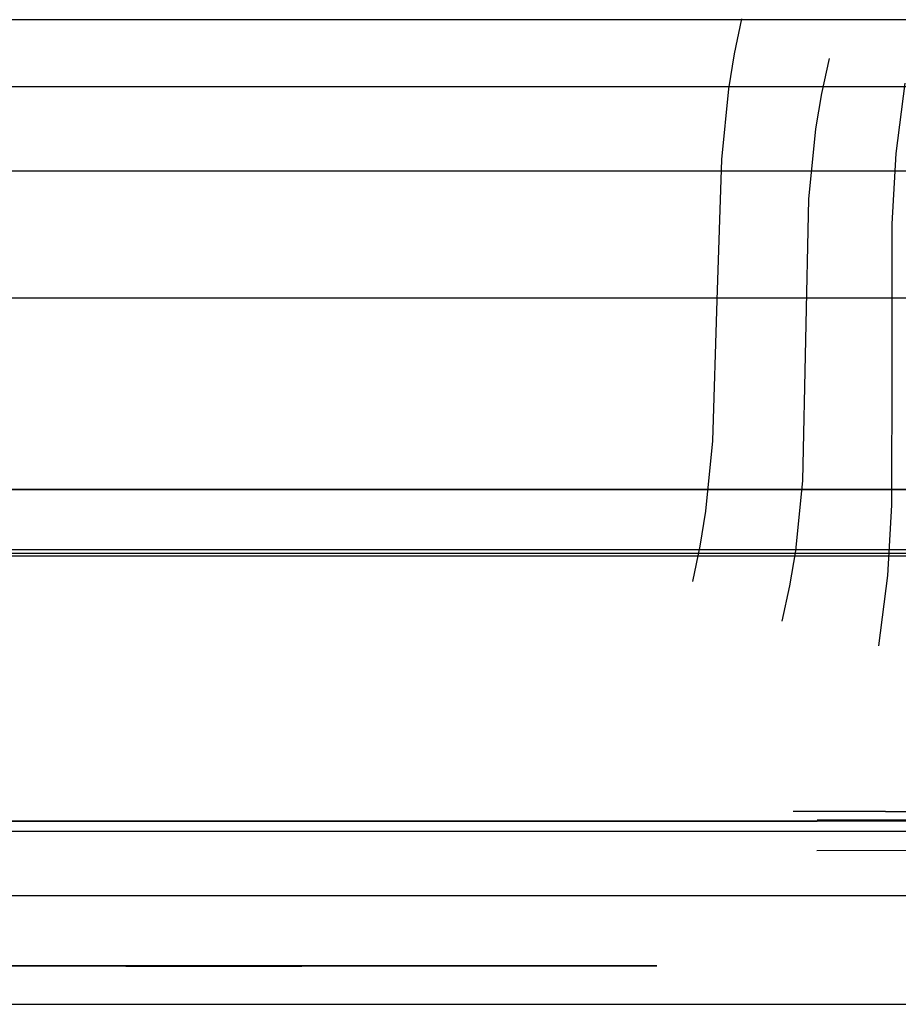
# Model space of a CAD drawing. Header units: millimetres. Extents: x -88 to 88, y -12 to 103.
# Tile 135 of 256: x -38 to -35.09, y -0.61 to 2.66. Entities that reach past the tile are written whole.
import ezdxf

# ---------------------------------------------------------------- set-up
doc = ezdxf.new("R2010")
doc.units = ezdxf.units.MM
doc.layers.add('BOTTOM', color=7, linetype='Continuous', true_color=0x7d26cd)
doc.layers.add('TOP', color=7, linetype='Continuous', true_color=0xc80000)

msp = doc.modelspace()

# ---------------------------------------------------------------- linework, layer by layer
at = {"layer": 'BOTTOM', "color": 9, "true_color": 0xc0c0c0}
for points in [[(-81.5546, 1.1), (-20.5651, 1.1)], [(-20.5651, 1.1), (-81.5546, 1.1)], [(-81.5546, 1.1), (-20.5651, 1.1)]]:
    msp.add_lwpolyline(points, dxfattribs=at)
at = {"layer": 'TOP', "color": 254, "true_color": 0xcad1ee}
for points in [[(-33.7375, 2.6584), (-47.1449, 2.6584)], [(-81.5161, 2.4367), (-19.6073, 2.4367)], [(-47.1536, 2.1576), (-33.7288, 2.1576)], [(-46.2427, 1.7364), (-34.5919, 1.7364)], [(-20.7115, 0.9), (-81.5546, 0.9)], [(-81.5546, 0.8895), (-20.7191, 0.8895)], [(-20.7268, 0.8791), (-81.5546, 0.8791)], [(-81.5616, -0.607), (-22.1767, -0.607)]]:
    msp.add_lwpolyline(points, dxfattribs=at)
at = {"layer": 'TOP', "color": 254, "true_color": 0xcad1ee, "extrusion": (0.999826, -0.008114, 0.016813)}
msp.add_lwpolyline([(-0.4379, 1.605), (1.4289, -2.2626)], dxfattribs=at)
at = {"layer": 'TOP', "color": 254, "true_color": 0xcad1ee, "extrusion": (0.999898, -0.006198, 0.01284)}
msp.add_lwpolyline([(-0.3573, 1.4373), (1.5092, -2.4293)], dxfattribs=at)
at = {"layer": 'TOP', "color": 254, "true_color": 0xcad1ee, "extrusion": (0.99985, -0.007541, 0.015621)}
msp.add_lwpolyline([(-0.4056, 1.5366), (1.4612, -2.3297)], dxfattribs=at)
at = {"layer": 'TOP', "color": 254, "true_color": 0xcad1ee, "extrusion": (0.037226, 0.899343, 0.435656)}
msp.add_lwpolyline([(35.7723, 1.5713), (35.7529, 1.3016), (35.739, 1.0324), (35.7252, 0.4952), (35.7298, -0.5764), (35.7345, -1.648), (35.7206, -2.1853), (35.7068, -2.4545), (35.6873, -2.7242)], dxfattribs=at)
at = {"layer": 'TOP', "color": 254, "true_color": 0xcad1ee, "extrusion": (0.033427, 0.899615, 0.435402)}
msp.add_lwpolyline([(35.4738, 1.5015), (35.4525, 1.2317), (35.4375, 0.9624), (35.4229, 0.4251), (35.4301, -0.6468), (35.4373, -1.7186), (35.4228, -2.256), (35.4078, -2.5253), (35.3865, -2.7951)], dxfattribs=at)
at = {"layer": 'TOP', "color": 254, "true_color": 0xcad1ee, "extrusion": (0.031095, 0.899855, 0.43508)}
msp.add_lwpolyline([(35.1521, 1.4545), (35.1305, 0.9164), (35.125, 0.3795), (35.1407, -0.6924), (35.1565, -1.7642), (35.151, -2.3011), (35.1294, -2.8392)], dxfattribs=at)
at = {"layer": 'TOP', "color": 254, "true_color": 0xcad1ee, "extrusion": (-0.000910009, 1, -2.37671e-05)}
msp.add_lwpolyline([(80.8137, 11.9014), (20.5895, 13.4743)], dxfattribs=at)
at = {"layer": 'TOP', "color": 254, "true_color": 0xcad1ee, "extrusion": (-6.63603e-10, 1, -6.22692e-19)}
msp.add_lwpolyline([(34.3192, -5.1711), (46.6565, -5.1711)], dxfattribs=at)
at = {"layer": 'TOP', "color": 254, "true_color": 0xcad1ee, "extrusion": (0.999883, 0.007376, 0.013364)}
msp.add_lwpolyline([(-0.2006, -8.5363), (1.9371, -4.6636)], dxfattribs=at)
at = {"layer": 'TOP', "color": 254, "true_color": 0xcad1ee, "extrusion": (0.999766, 0.010442, 0.018921)}
msp.add_lwpolyline([(-0.0973, -8.3486), (2.0406, -4.4756)], dxfattribs=at)
at = {"layer": 'TOP', "color": 254, "true_color": 0xcad1ee, "extrusion": (0.999798, 0.009712, 0.017601)}
msp.add_lwpolyline([(-0.1244, -8.3986), (2.0131, -4.5255)], dxfattribs=at)
at = {"layer": 'TOP', "color": 254, "true_color": 0xcad1ee, "extrusion": (0.026029, 0.875437, -0.482631)}
msp.add_lwpolyline([(35.9971, -8.6688), (35.9893, -8.3915), (35.9866, -8.1147), (35.9934, -7.5617), (36.036, -6.4576), (36.0785, -5.3536), (36.0853, -4.8006), (36.0825, -4.5237), (36.0747, -4.2465)], dxfattribs=at)
at = {"layer": 'TOP', "color": 254, "true_color": 0xcad1ee, "extrusion": (0.031559, 0.875064, -0.482977)}
msp.add_lwpolyline([(35.377, -8.7669), (35.364, -8.4891), (35.3582, -8.2118), (35.3584, -7.9351), (35.3637, -7.6587), (35.4154, -6.5557), (35.4671, -5.4528), (35.4725, -5.1764), (35.4727, -4.8997), (35.4669, -4.6224), (35.454, -4.3446)], dxfattribs=at)
at = {"layer": 'TOP', "color": 254, "true_color": 0xcad1ee, "extrusion": (6.01588e-17, 0.999391, -0.034899)}
msp.add_lwpolyline([(49.0533, -4.0088), (49.0574, -3.5209), (49.0564, -3.4757), (49.0519, -3.3673), (49.0448, -3.2704), (49.0344, -3.1721), (49.0217, -3.0818), (49.0118, -3.0235), (49.0004, -2.9654), (48.9875, -2.9077), (48.973, -2.8505), (48.9568, -2.7939), (48.9388, -2.7382), (48.9292, -2.7107), (48.9179, -2.6803), (48.902, -2.6407), (48.8851, -2.6018), (48.8673, -2.5638), (48.8485, -2.5267), (48.8287, -2.4907), (48.808, -2.4558), (48.7974, -2.4388), (48.7865, -2.4222), (48.7754, -2.4059), (48.7589, -2.3828), (48.7445, -2.3638), (48.7298, -2.3453), (48.7149, -2.3273), (48.6996, -2.3098), (48.6827, -2.2911), (48.6655, -2.2728), (48.6304, -2.2374), (48.5945, -2.2032), (48.5578, -2.1699), (48.492, -2.1126), (48.4247, -2.0564), (48.0802, -1.7879), (47.8321, -1.5994), (47.6868, -1.4958), (47.6116, -1.4456), (47.5345, -1.3969), (47.455, -1.3499), (47.3735, -1.3049), (47.2907, -1.2623), (47.1952, -1.2168), (47.0977, -1.1741), (46.9983, -1.1343), (46.8909, -1.0954), (46.8258, -1.0738), (46.7594, -1.0536), (46.7028, -1.0379), (46.6444, -1.0234), (46.5838, -1.0099), (46.5205, -0.9977), (46.4704, -0.9893), (46.419, -0.9816), (46.2926, -0.9658), (46.1884, -0.9557), (46.0286, -0.9441), (45.8734, -0.9376), (45.7622, -0.9361), (34.9419, -0.9375), (34.8324, -0.9401), (34.8043, -0.9414), (34.6639, -0.9504), (34.5143, -0.9646), (34.3964, -0.9798), (34.3449, -0.9879), (34.2957, -0.9967), (34.2485, -1.0061), (34.2028, -1.0161), (34.1584, -1.0268), (34.1148, -1.0381), (34.0289, -1.0627), (33.9214, -1.0969), (33.8623, -1.1174), (33.8038, -1.1389), (33.7462, -1.1614), (33.6897, -1.185), (33.6259, -1.2135), (33.5637, -1.2431), (33.5025, -1.2739), (33.3804, -1.3392), (33.1606, -1.465), (33.0519, -1.5309), (32.9458, -1.5977), (32.7891, -1.7019), (32.6747, -1.7832), (32.6202, -1.8241), (32.5671, -1.8655), (32.5075, -1.9142), (32.4493, -1.9643), (32.3922, -2.016), (32.3293, -2.0764), (32.3115, -2.0941), (32.2568, -2.1509), (32.2299, -2.1804), (32.2035, -2.2107), (32.1777, -2.242), (32.1527, -2.2743), (32.1285, -2.3076), (32.1167, -2.3247), (32.1036, -2.3447), (32.0909, -2.3648), (32.0786, -2.3854), (32.0666, -2.4063), (32.0488, -2.4393), (32.0359, -2.4648), (32.0234, -2.4908), (32.0113, -2.5171), (31.9998, -2.5438), (31.9887, -2.5708), (31.978, -2.5982), (31.958, -2.6536), (31.9429, -2.6995), (31.929, -2.7458), (31.9133, -2.8036), (31.8992, -2.8619), (31.8866, -2.9207), (31.8754, -2.9797), (31.8656, -3.0388), (31.8571, -3.098), (31.8498, -3.157), (31.8408, -3.2491), (31.8339, -3.3503), (31.8296, -3.4611), (31.8314, -3.9975)], dxfattribs=at)
at = {"layer": 'TOP', "color": 254, "true_color": 0xcad1ee, "extrusion": (-0.000910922, 1, -2.37906e-05)}
msp.add_lwpolyline([(80.7949, 11.4631), (20.5854, 13.0356)], dxfattribs=at)
at = {"layer": 'TOP', "color": 254, "true_color": 0xcad1ee, "extrusion": (-4.25994e-16, 0.999391, -0.034899)}
msp.add_lwpolyline([(31.8295, -3.9975), (31.8234, -4.5044), (31.827, -4.6068), (31.8327, -4.6929), (31.8392, -4.7601), (31.8478, -4.828), (31.8587, -4.8965), (31.8651, -4.9309), (31.8722, -4.9655), (31.8829, -5.0127), (31.8949, -5.0598), (31.9081, -5.1067), (31.9225, -5.153), (31.9351, -5.1901), (31.9483, -5.2265), (31.9623, -5.262), (31.977, -5.2966), (31.9915, -5.3283), (32.0066, -5.3591), (32.0223, -5.3888), (32.0386, -5.4177), (32.0556, -5.4455), (32.0731, -5.4725), (32.0913, -5.4985), (32.1101, -5.5235), (32.1239, -5.5409), (32.1381, -5.5578), (32.1499, -5.5712), (32.1619, -5.5844), (32.1864, -5.61), (32.2116, -5.6347), (32.2373, -5.6587), (32.6785, -6.058), (32.8278, -6.1878), (32.9597, -6.2952), (33.1293, -6.4251), (33.2421, -6.5069), (33.3552, -6.5853), (33.4582, -6.6529), (33.5102, -6.6853), (33.563, -6.7167), (33.6077, -6.742), (33.6534, -6.7667), (33.7341, -6.8073), (33.8172, -6.8459), (33.9018, -6.8821), (34.0127, -6.9256), (34.0941, -6.9545), (34.1348, -6.9676), (34.1765, -6.9801), (34.2172, -6.9914), (34.2592, -7.002), (34.3027, -7.0119), (34.3481, -7.0212), (34.4037, -7.0312), (34.4614, -7.0402), (34.58, -7.0557), (34.6184, -7.0599), (34.7892, -7.0752), (34.9236, -7.0832), (35.0013, -7.0861), (35.1145, -7.0878), (45.9412, -7.0858), (46.0464, -7.0832), (46.116, -7.0798), (46.2288, -7.0718), (46.374, -7.0575), (46.4352, -7.0499), (46.4946, -7.0415), (46.5638, -7.0299), (46.6296, -7.0171), (46.6926, -7.0031), (46.7532, -6.9879), (46.8184, -6.9698), (46.882, -6.9503), (46.9571, -6.9253), (47.043, -6.894), (47.1273, -6.8603), (47.2099, -6.8244), (47.2908, -6.7862), (47.357, -6.7528), (47.4219, -6.7178), (47.48, -6.6847), (47.5369, -6.6504), (47.6222, -6.5955), (47.7051, -6.5386), (47.7859, -6.4802), (48.3394, -6.0562), (48.4279, -5.9869), (48.4708, -5.9519), (48.5126, -5.9164), (48.5535, -5.8799), (48.5932, -5.8423), (48.6126, -5.8229), (48.6318, -5.8032), (48.6507, -5.783), (48.6692, -5.7623), (48.6947, -5.7325), (48.7196, -5.7015), (48.7438, -5.6693), (48.769, -5.6334), (48.7922, -5.5979), (48.8146, -5.5611), (48.8362, -5.523), (48.8568, -5.4838), (48.8781, -5.4403), (48.8939, -5.4055), (48.909, -5.3701), (48.9232, -5.3343), (48.9344, -5.3042), (48.9449, -5.2738), (48.9549, -5.2432), (48.9644, -5.2124), (48.9817, -5.1501), (48.997, -5.0872), (49.0085, -5.033), (49.0187, -4.9786), (49.0275, -4.9241), (49.0352, -4.8695), (49.0416, -4.8151), (49.047, -4.7608), (49.0548, -4.6534), (49.0595, -4.5248), (49.06, -4.4917), (49.0553, -4.0088)], dxfattribs=at)
at = {"layer": 'TOP', "color": 254, "true_color": 0xcad1ee, "extrusion": (-0.000911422, 1, -2.38041e-05)}
msp.add_lwpolyline([(80.7528, 10.456), (20.5749, 12.0277)], dxfattribs=at)
at = {"layer": 'TOP', "color": 254, "true_color": 0xcad1ee, "extrusion": (-9.46308e-08, 1, 4.77502e-14)}
msp.add_lwpolyline([(42.1041, 0.9669), (35.7421, 0.9668)], dxfattribs=at)
at = {"layer": 'TOP', "color": 254, "true_color": 0xcad1ee, "extrusion": (1.93421e-05, 1, 1.93018e-09)}
msp.add_lwpolyline([(35.7421, 0.9668), (35.4373, 0.9669)], dxfattribs=at)
at = {"layer": 'TOP', "color": 254, "true_color": 0xcad1ee, "extrusion": (-1.22177e-05, 0.999391, -0.034899)}
msp.add_lwpolyline([(35.4373, 0.9618), (35.1776, 0.9606), (35.1308, 0.9618)], dxfattribs=at)
at = {"layer": 'TOP', "color": 254, "true_color": 0xcad1ee, "extrusion": (-2.8357e-05, 0.999391, -0.0349)}
msp.add_lwpolyline([(35.1308, 0.9618), (35.0435, 0.9643), (34.9419, 0.965), (34.9382, 0.9649)], dxfattribs=at)
at = {"layer": 'TOP', "color": 254, "true_color": 0xcad1ee, "extrusion": (-4.81759e-07, 2.95491e-12, 1)}
msp.add_lwpolyline([(-36.4996, -0.4793), (-38.8192, -0.4793)], dxfattribs=at)
at = {"layer": 'TOP', "color": 254, "true_color": 0xcad1ee, "extrusion": (1.06897e-05, 2.24453e-10, 1)}
for points in [[(-36.4995, -0.4793), (-35.8896, -0.4793)], [(-35.8896, -0.4793), (-36.4995, -0.4793)]]:
    msp.add_lwpolyline(points, dxfattribs=at)
at = {"layer": 'TOP', "color": 254, "true_color": 0xcad1ee, "extrusion": (2.03662e-05, 1, -1.5928e-09)}
for points in [[(35.8897, -9.0438), (35.358, -9.0438)], [(35.358, -9.0438), (35.8897, -9.0438)]]:
    msp.add_lwpolyline(points, dxfattribs=at)
at = {"layer": 'TOP', "color": 254, "true_color": 0xcad1ee, "extrusion": (-0.002738, 0.999996, 1.14218e-05)}
msp.add_lwpolyline([(35.3592, -9.0438), (34.9333, -9.0456)], dxfattribs=at)
at = {"layer": 'TOP', "color": 254, "true_color": 0xcad1ee, "extrusion": (9.81587e-05, 1, -3.37089e-07)}
msp.add_lwpolyline([(34.932, -9.0453), (35.3579, -9.0438)], dxfattribs=at)
at = {"layer": 'TOP', "color": 254, "true_color": 0xcad1ee}
msp.add_polyline3d([(-38.8192, -0.4793, -9.0438), (-37.6504, -0.4804, -9.0432), (-37.0673, -0.4808, -9.043), (-36.4996, -0.4793, -9.0438)], dxfattribs=at)

doc.saveas('drawing.dxf')
